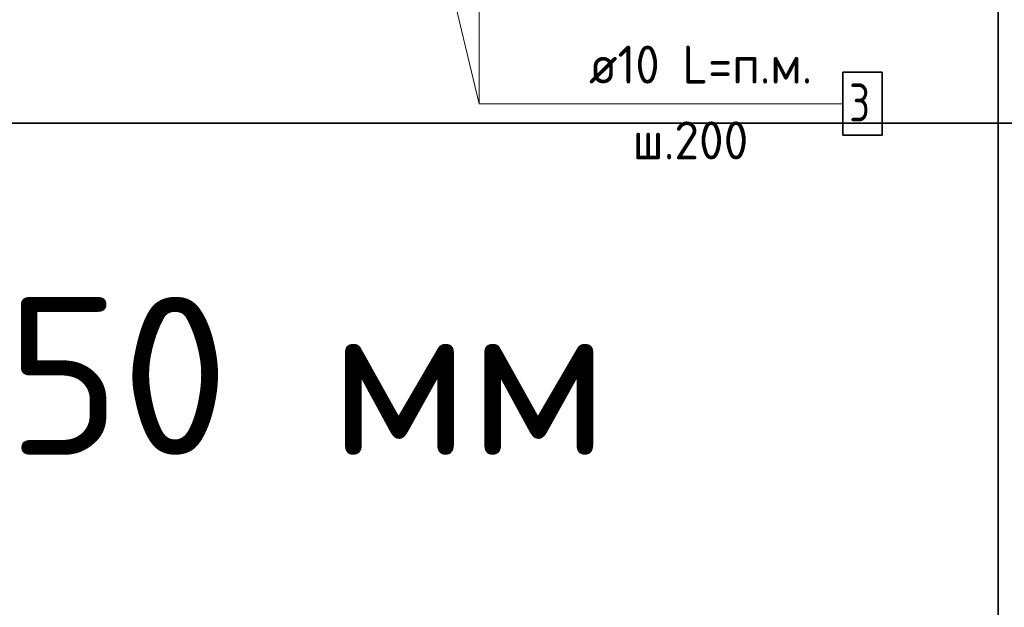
# Model space of a CAD drawing. Header units: metres. Extents: x -38 to 114, y -15 to 21.
# Tile 66 of 244: x 86.937 to 87.716, y -6.076 to -5.611. Entities that reach past the tile are written whole.
import ezdxf

# ---------------------------------------------------------------- set-up
doc = ezdxf.new("R2010")
doc.units = ezdxf.units.M
for name, color, linetype, lineweight in [('XR$4$Арм.стержн. Арматура края', 96, 'Continuous', 35), ('XR$4$ВК__отв в полу 1-2 эт', 220, 'Continuous', 25), ('XR$6$Арм.стержн. Арматура края', 96, 'Continuous', 35), ('XR$6$ВК__отв в полу 1-2 эт', 220, 'Continuous', 25)]:
    doc.layers.add(name, color=color, linetype=linetype, lineweight=lineweight)
doc.styles.add('ISOCPEUR', font='txt')

msp = doc.modelspace()

# ---------------------------------------------------------------- linework, layer by layer
at = {"color": 7, "linetype": 'Continuous', "lineweight": 35, "transparency": 33554687}
for p, q in [((87.71143, -5.29271), (87.71143, -5.69271)), ((80.71143, -5.69271), (89.96143, -5.69271)), ((89.96143, -5.69271), (80.71143, -5.69271)), ((87.71143, -5.69271), (87.71143, -6.09271))]:
    msp.add_line(p, q, dxfattribs=at)
at = {"color": 7, "linetype": 'Continuous', "lineweight": 13, "transparency": 33554687}
msp.add_line((89.96143, -5.69271), (80.71143, -5.69271), dxfattribs=at)
at = {"layer": 'XR$4$Арм.стержн. Арматура края', "color": 7, "linetype": 'Continuous', "lineweight": 13, "transparency": 33554687}
for q in [(87.30051, -5.38581), (87.58851, -5.6773)]:
    msp.add_line((87.30051, -5.6773), q, dxfattribs=at)
at = {"layer": 'XR$4$Арм.стержн. Арматура края', "color": 7, "linetype": 'Continuous', "lineweight": 35, "transparency": 33554687}
msp.add_lwpolyline([(87.58851, -5.7023), (87.61951, -5.7023), (87.61951, -5.6523), (87.58851, -5.6523), (87.58851, -5.7023)], dxfattribs=at)
at = {"layer": 'XR$4$ВК__отв в полу 1-2 эт', "color": 7, "linetype": 'Continuous', "lineweight": 13, "transparency": 33554687}
msp.add_line((87.23308, -5.39581), (87.30051, -5.6773), dxfattribs=at)
at = {"layer": 'XR$6$Арм.стержн. Арматура края', "color": 7, "linetype": 'Continuous', "lineweight": 13, "transparency": 33554687}
for q in [(87.30051, -5.38581), (87.58851, -5.6773)]:
    msp.add_line((87.30051, -5.6773), q, dxfattribs=at)
at = {"layer": 'XR$6$Арм.стержн. Арматура края', "color": 7, "linetype": 'Continuous', "lineweight": 35, "transparency": 33554687}
msp.add_lwpolyline([(87.58851, -5.7023), (87.61951, -5.7023), (87.61951, -5.6523), (87.58851, -5.6523), (87.58851, -5.7023)], dxfattribs=at)
at = {"layer": 'XR$6$ВК__отв в полу 1-2 эт', "color": 7, "linetype": 'Continuous', "lineweight": 13, "transparency": 33554687}
msp.add_line((87.23308, -5.39581), (87.30051, -5.6773), dxfattribs=at)

# ---------------------------------------------------------------- texts
at = {"color": 7, "linetype": 'Continuous', "lineweight": 35, "transparency": 33554687, "insert": (87.02019, -5.89271), "char_height": 0.0625, "width": 0.7960317, "attachment_point": 5, "style": 'ISOCPEUR'}
msp.add_mtext('\\A1;{\\fISOCPEUR|i0|b0;\\H0.125000;\\W1.000000;\\C7;l=1950 мм}\\P', dxfattribs=at)
at = {"layer": 'XR$4$Арм.стержн. Арматура края', "color": 7, "linetype": 'Continuous', "lineweight": 25, "transparency": 33554687, "char_height": 0.03, "attachment_point": 7, "style": 'ISOCPEUR'}
for s, insert, width in [('\\W0.94;ø10 L=п.м.', (87.38751, -5.6613), 0.1999832), ('\\W0.78;3', (87.59351, -5.6913), 0.0326407), ('\\W0.95;ш.200 ', (87.42201, -5.7213), 0.1311997)]:
    msp.add_mtext(s, dxfattribs=dict(at, insert=insert, width=width))
at = {"layer": 'XR$6$Арм.стержн. Арматура края', "color": 7, "linetype": 'Continuous', "lineweight": 25, "transparency": 33554687, "char_height": 0.03, "attachment_point": 7, "style": 'ISOCPEUR'}
for s, insert, width in [('\\W0.94;ø10 L=п.м.', (87.38751, -5.6613), 0.1999832), ('\\W0.78;3', (87.59351, -5.6913), 0.0326407), ('\\W0.95;ш.200 ', (87.42201, -5.7213), 0.1311997)]:
    msp.add_mtext(s, dxfattribs=dict(at, insert=insert, width=width))

doc.saveas('drawing.dxf')
